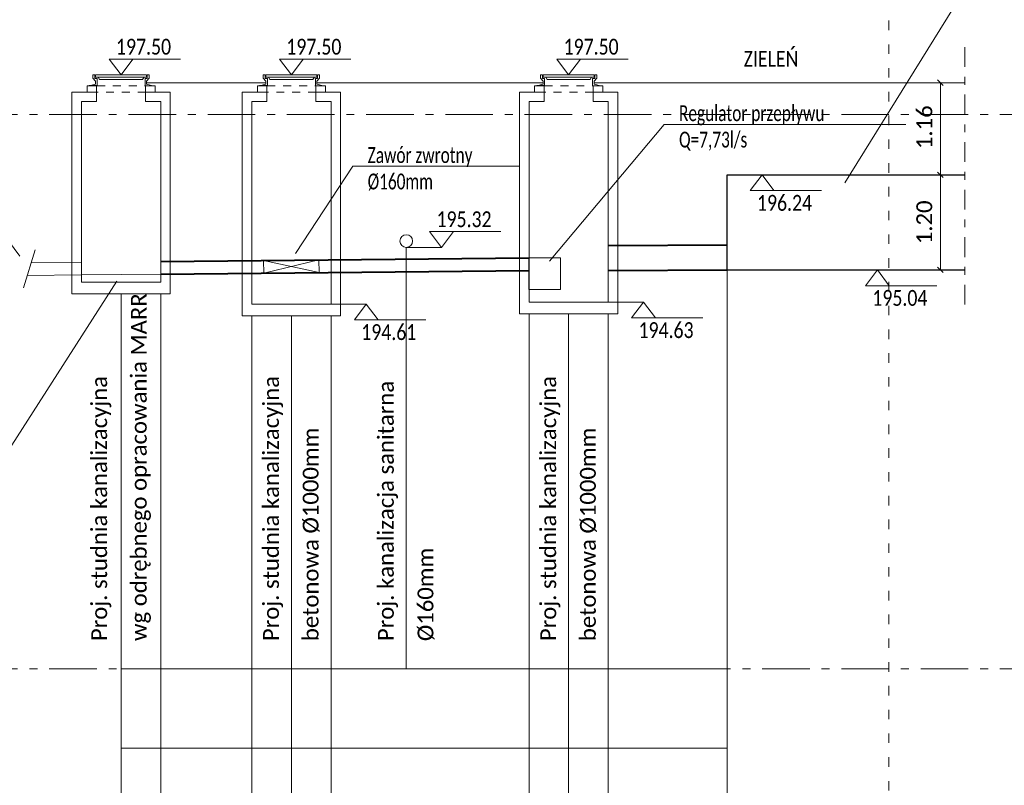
# Model space of a CAD drawing. Header units: millimetres. Extents: x -1212 to 8000, y -2 to 4191.
# Tile 8 of 28: x -962 to -949, y 189 to 198. Entities that reach past the tile are written whole.
import ezdxf
from ezdxf import colors
from ezdxf.entities.mleader import LeaderData, LeaderLine
from ezdxf.math import Vec2, Vec3

# ---------------------------------------------------------------- set-up
doc = ezdxf.new("R2010")
doc.units = ezdxf.units.MM
for name, pattern in [('ACAD_ISO03W100', [30, 12, -18]), ('ACAD_ISO10W100', [18, 12, -3, 0, -3]), ('DASHDOT', [1, 0.5, -0.25, 0, -0.25])]:
    doc.linetypes.add(name, pattern=pattern)
for name, color, linetype, lineweight in [('PRIMETECH - KAN_DESZCZ_INSTALACJA_ZEWN', 84, 'Continuous', 40), ('PRIMETECH - KONSTRUKCJA', 7, 'Continuous', 15), ('PRIMETECH - KOTY', 7, 'Continuous', 9), ('PRIMETECH - LINIE PROFILOWE', 7, 'Continuous', 15), ('PRIMETECH - OPISY', 7, 'Continuous', 9), ('PRIMETECH - TEREN', 252, 'Continuous', 15)]:
    doc.layers.add(name, color=color, linetype=linetype, lineweight=lineweight)
doc.layers.add('PRIMETECH - NDR--------------', color=6, linetype='Continuous', lineweight=20, plot=False)
doc.layers.add('PRIMETECH - P.P.', color=203, linetype='ACAD_ISO10W100', lineweight=15, plot=False)
doc.styles.add('DYN_DIM', font='arial.ttf')
doc.styles.get("Standard").update_dxf_attribs({"font": 'calibril.ttf'})
doc.dimstyles.new('2', dxfattribs={"dimtxt": 0.2, "dimasz": 0.07, "dimexe": 0, "dimexo": 0, "dimgap": 0.1, "dimtad": 1, "dimzin": 1, "dimdsep": 46, "dimtxsty": 'Standard', "dimblk": 'NONE', "dimcen": 2.5, "dimclrd": 256, "dimclre": 256, "dimclrt": 256, "dimadec": 0, "dimazin": 0, "dimtfac": 1, "dimtmove": 0, "dimatfit": 3, "dimfxl": 1.25, "dimlwd": 5, "dimlwe": 5, "dimarcsym": 0})

# ---------------------------------------------------------------- blocks, each defined once
blk = doc.blocks.new('_$0$_None')
blk = doc.blocks.new('_Oblique')
at = {"color": 0, "linetype": 'ByBlock', "lineweight": -2}
blk.add_line((-0.5, -0.5), (0.5, 0.5), dxfattribs=at)
blk = doc.blocks.new('*D8098')
at = {"layer": 'DEFPOINTS', "color": 0}
for p in [(-950.121, 196.238), (-950.121, 195.038), (-950.121, 195.038)]:
    blk.add_point(p, dxfattribs=at)
at = {"layer": 'PRIMETECH - LINIE PROFILOWE', "lineweight": 5, "ltscale": 2}
for p, q in [((-950.121, 196.238), (-950.121, 196.238)), ((-950.121, 196.238), (-950.121, 195.038)), ((-950.121, 195.038), (-950.121, 195.038))]:
    blk.add_line(p, q, dxfattribs=at)
at = {"layer": 'PRIMETECH - LINIE PROFILOWE', "lineweight": 5, "xscale": 0.07, "yscale": 0.07, "zscale": 0.07}
for p, rotation in [((-950.121, 196.238), 90), ((-950.121, 195.038), 270)]:
    blk.add_blockref('_Oblique', p, dxfattribs=dict(at, rotation=rotation))
at = {"layer": 'PRIMETECH - LINIE PROFILOWE', "ltscale": 2, "insert": (-950.324, 195.638), "char_height": 0.2, "attachment_point": 5, "rotation": 90}
blk.add_mtext('1.20', dxfattribs=at)
blk = doc.blocks.new('*D8100')
at = {"layer": 'DEFPOINTS', "color": 0}
for p in [(-950.121, 197.4), (-950.121, 196.238), (-950.121, 196.238)]:
    blk.add_point(p, dxfattribs=at)
at = {"layer": 'PRIMETECH - LINIE PROFILOWE', "lineweight": 5, "ltscale": 2}
for p, q in [((-950.121, 197.4), (-950.121, 197.4)), ((-950.121, 197.4), (-950.121, 196.238)), ((-950.121, 196.238), (-950.121, 196.238))]:
    blk.add_line(p, q, dxfattribs=at)
at = {"layer": 'PRIMETECH - LINIE PROFILOWE', "lineweight": 5, "xscale": 0.07, "yscale": 0.07, "zscale": 0.07}
for p, rotation in [((-950.121, 197.4), 90), ((-950.121, 196.238), 270)]:
    blk.add_blockref('_Oblique', p, dxfattribs=dict(at, rotation=rotation))
at = {"layer": 'PRIMETECH - LINIE PROFILOWE', "ltscale": 2, "insert": (-950.323, 196.838), "char_height": 0.2, "attachment_point": 5, "rotation": 90}
blk.add_mtext('1.16', dxfattribs=at)

msp = doc.modelspace()

# ---------------------------------------------------------------- linework, layer by layer
at = {"layer": 'PRIMETECH - KAN_DESZCZ_INSTALACJA_ZEWN', "ltscale": 2}
for p, q in [((-954.314, 195.346), (-952.814, 195.353)), ((-959.964, 195.144), (-955.316, 195.191)), ((-959.964, 194.984), (-955.314, 195.031)), ((-954.314, 195.031), (-952.814, 195.038))]:
    msp.add_line(p, q, dxfattribs=at)
at = {"layer": 'PRIMETECH - KAN_DESZCZ_INSTALACJA_ZEWN', "lineweight": 15, "ltscale": 2}
for p, q in [((-961.598, 195.128), (-960.964, 195.134)), ((-961.648, 194.967), (-960.964, 194.974))]:
    msp.add_line(p, q, dxfattribs=at)
at = {"layer": 'PRIMETECH - KONSTRUKCJA', "linetype": 'DASHDOT', "ltscale": 0.5}
msp.add_line((-949.814, 194.6), (-949.814, 197.973), dxfattribs=at)
at = {"layer": 'PRIMETECH - KONSTRUKCJA'}
for p, q in [((-960.796, 197.5), (-960.819, 197.5)), ((-960.819, 197.5), (-960.819, 197.456)), ((-960.819, 197.456), (-960.786, 197.422)), ((-960.796, 197.455), (-960.796, 197.5)), ((-960.767, 197.455), (-960.796, 197.455)), ((-960.786, 197.422), (-960.786, 197.382)), ((-960.767, 197.362), (-960.767, 197.455)), ((-960.161, 197.362), (-960.161, 197.455)), ((-960.161, 197.455), (-960.133, 197.455)), ((-960.109, 197.456), (-960.143, 197.422)), ((-960.143, 197.422), (-960.143, 197.382)), ((-960.133, 197.5), (-960.109, 197.5)), ((-960.133, 197.455), (-960.133, 197.5)), ((-960.109, 197.5), (-960.109, 197.456)), ((-958.646, 197.5), (-958.669, 197.5)), ((-958.669, 197.5), (-958.669, 197.456)), ((-958.669, 197.456), (-958.636, 197.422)), ((-958.646, 197.455), (-958.646, 197.5)), ((-958.617, 197.455), (-958.646, 197.455)), ((-958.636, 197.422), (-958.636, 197.382)), ((-958.617, 197.362), (-958.617, 197.455)), ((-958.011, 197.362), (-958.011, 197.455)), ((-958.011, 197.455), (-957.983, 197.455)), ((-957.959, 197.456), (-957.993, 197.422)), ((-957.993, 197.422), (-957.993, 197.382)), ((-957.983, 197.5), (-957.959, 197.5)), ((-957.983, 197.455), (-957.983, 197.5)), ((-957.959, 197.5), (-957.959, 197.456)), ((-955.146, 197.5), (-955.169, 197.5)), ((-955.169, 197.5), (-955.169, 197.456)), ((-955.169, 197.456), (-955.136, 197.422)), ((-955.146, 197.455), (-955.146, 197.5)), ((-955.117, 197.455), (-955.146, 197.455)), ((-955.136, 197.422), (-955.136, 197.382)), ((-955.117, 197.362), (-955.117, 197.455)), ((-954.511, 197.362), (-954.511, 197.455)), ((-954.511, 197.455), (-954.483, 197.455)), ((-954.459, 197.456), (-954.493, 197.422)), ((-954.493, 197.422), (-954.493, 197.382)), ((-954.483, 197.5), (-954.459, 197.5)), ((-954.483, 197.455), (-954.483, 197.5)), ((-954.459, 197.5), (-954.459, 197.456)), ((-961.084, 194.734), (-961.084, 197.282)), ((-960.786, 197.382), (-960.866, 197.362)), ((-960.866, 197.362), (-960.767, 197.362)), ((-960.774, 197.282), (-960.774, 197.162)), ((-960.161, 197.362), (-960.063, 197.362)), ((-960.161, 197.362), (-960.063, 197.362)), ((-960.154, 197.282), (-960.154, 197.162)), ((-960.143, 197.382), (-960.063, 197.362)), ((-959.844, 194.734), (-959.844, 197.282)), ((-958.934, 194.456), (-958.934, 197.282)), ((-958.636, 197.382), (-958.716, 197.362)), ((-958.716, 197.362), (-958.617, 197.362)), ((-958.624, 197.282), (-958.624, 197.162)), ((-958.011, 197.362), (-957.913, 197.362)), ((-958.011, 197.362), (-957.913, 197.362)), ((-958.004, 197.282), (-958.004, 197.162)), ((-957.993, 197.382), (-957.913, 197.362)), ((-957.694, 194.456), (-957.694, 197.282)), ((-955.434, 194.481), (-955.434, 197.282)), ((-955.136, 197.382), (-955.216, 197.362)), ((-955.216, 197.362), (-955.117, 197.362)), ((-955.124, 197.282), (-955.124, 197.162)), ((-954.511, 197.362), (-954.413, 197.362)), ((-954.511, 197.362), (-954.413, 197.362)), ((-954.504, 197.282), (-954.504, 197.162)), ((-954.493, 197.382), (-954.413, 197.362)), ((-954.194, 194.481), (-954.194, 197.282)), ((-960.964, 194.884), (-960.964, 197.162)), ((-959.964, 194.884), (-959.964, 197.162)), ((-958.814, 194.606), (-958.814, 197.162)), ((-957.814, 194.606), (-957.814, 197.162)), ((-955.314, 194.631), (-955.314, 197.162)), ((-954.314, 194.631), (-954.314, 197.162)), ((-957.964, 195.004), (-958.666, 195.157)), ((-958.664, 194.997), (-957.966, 195.164)), ((-960.964, 194.974), (-959.964, 194.984)), ((-960.964, 194.884), (-959.964, 194.884)), ((-961.084, 194.734), (-959.844, 194.734))]:
    msp.add_line(p, q, dxfattribs=at)
at = {"layer": 'PRIMETECH - KONSTRUKCJA', "lineweight": 9}
for p, q in [((-960.754, 197.47), (-960.735, 197.442)), ((-960.194, 197.442), (-960.735, 197.442)), ((-960.174, 197.47), (-960.194, 197.442)), ((-958.604, 197.47), (-958.585, 197.442)), ((-958.044, 197.442), (-958.585, 197.442)), ((-958.024, 197.47), (-958.044, 197.442)), ((-955.104, 197.47), (-955.085, 197.442)), ((-954.544, 197.442), (-955.085, 197.442)), ((-954.524, 197.47), (-954.544, 197.442))]:
    msp.add_line(p, q, dxfattribs=at)
at = {"layer": 'PRIMETECH - KONSTRUKCJA', "lineweight": 25}
for p, q in [((-960.767, 197.362), (-960.866, 197.362)), ((-958.617, 197.362), (-958.716, 197.362)), ((-955.117, 197.362), (-955.216, 197.362))]:
    msp.add_line(p, q, dxfattribs=at)
at = {"layer": 'PRIMETECH - KONSTRUKCJA', "color": 252, "linetype": 'ACAD_ISO03W100', "lineweight": 5, "ltscale": 0.003}
for p, q in [((-960.154, 197.282), (-960.774, 197.282)), ((-960.767, 197.362), (-960.161, 197.362)), ((-958.004, 197.282), (-958.624, 197.282)), ((-958.617, 197.362), (-958.011, 197.362)), ((-954.504, 197.282), (-955.124, 197.282)), ((-955.117, 197.362), (-954.511, 197.362))]:
    msp.add_line(p, q, dxfattribs=at)
at = {"layer": 'PRIMETECH - KONSTRUKCJA', "lineweight": 30}
for p, q in [((-952.814, 196.238), (-949.814, 196.238)), ((-952.814, 195.038), (-952.814, 196.238)), ((-952.814, 195.038), (-949.814, 195.038))]:
    msp.add_line(p, q, dxfattribs=at)
at = {"layer": 'PRIMETECH - KONSTRUKCJA'}
for points in [[(-960.787, 197.5), (-960.787, 197.47), (-960.142, 197.47), (-960.142, 197.5)], [(-958.637, 197.5), (-958.637, 197.47), (-957.992, 197.47), (-957.992, 197.5)], [(-955.137, 197.5), (-955.137, 197.47), (-954.492, 197.47), (-954.492, 197.5)], [(-960.774, 197.282), (-960.894, 197.282), (-960.894, 197.362), (-960.774, 197.362)], [(-960.154, 197.282), (-960.034, 197.282), (-960.034, 197.362), (-960.154, 197.362)], [(-958.624, 197.282), (-958.744, 197.282), (-958.744, 197.362), (-958.624, 197.362)], [(-958.004, 197.282), (-957.884, 197.282), (-957.884, 197.362), (-958.004, 197.362)], [(-955.124, 197.282), (-955.244, 197.282), (-955.244, 197.362), (-955.124, 197.362)], [(-954.504, 197.282), (-954.384, 197.282), (-954.384, 197.362), (-954.504, 197.362)], [(-958.666, 195.157), (-957.966, 195.164), (-957.964, 195.004), (-958.664, 194.997)]]:
    msp.add_lwpolyline(points, close=True, dxfattribs=at)
at = {"layer": 'PRIMETECH - KOTY'}
for p, q in [((-960.614, 197.7), (-959.714, 197.7)), ((-958.464, 197.7), (-957.564, 197.7)), ((-954.964, 197.7), (-954.064, 197.7)), ((-952.522, 196.038), (-951.622, 196.038)), ((-956.569, 195.522), (-955.669, 195.522)), ((-956.864, 195.322), (-956.419, 195.322)), ((-951.067, 194.838), (-950.167, 194.838)), ((-957.814, 194.606), (-957.369, 194.606)), ((-954.314, 194.631), (-953.869, 194.631)), ((-957.519, 194.406), (-956.619, 194.406)), ((-954.019, 194.431), (-953.119, 194.431))]:
    msp.add_line(p, q, dxfattribs=at)
for points in [[(-960.614, 197.7), (-960.464, 197.5), (-960.314, 197.7)], [(-958.464, 197.7), (-958.314, 197.5), (-958.164, 197.7)], [(-954.964, 197.7), (-954.814, 197.5), (-954.664, 197.7)], [(-952.522, 196.038), (-952.372, 196.238), (-952.222, 196.038)], [(-956.569, 195.522), (-956.419, 195.322), (-956.269, 195.522)], [(-951.067, 194.838), (-950.917, 195.038), (-950.767, 194.838)], [(-957.519, 194.406), (-957.369, 194.606), (-957.219, 194.406)], [(-954.019, 194.431), (-953.869, 194.631), (-953.719, 194.431)]]:
    msp.add_lwpolyline(points, close=True, dxfattribs=at)
at = {"layer": 'PRIMETECH - LINIE PROFILOWE', "ltscale": 2}
for p, q in [((-961.084, 197.282), (-960.774, 197.282)), ((-960.154, 197.282), (-959.844, 197.282)), ((-958.934, 197.282), (-958.624, 197.282)), ((-958.004, 197.282), (-957.694, 197.282)), ((-955.434, 197.282), (-955.124, 197.282)), ((-954.504, 197.282), (-954.194, 197.282)), ((-960.964, 197.162), (-960.774, 197.162)), ((-960.154, 197.162), (-959.964, 197.162)), ((-958.814, 197.162), (-958.624, 197.162)), ((-958.004, 197.162), (-957.814, 197.162)), ((-955.314, 197.162), (-955.124, 197.162)), ((-954.504, 197.162), (-954.314, 197.162)), ((-961.547, 195.29), (-961.697, 194.813)), ((-952.814, 195.2), (-952.814, 182)), ((-960.464, 194.734), (-960.464, 182)), ((-959.964, 194.734), (-959.964, 182)), ((-958.814, 194.606), (-957.814, 194.606)), ((-955.314, 194.631), (-954.314, 194.631)), ((-958.934, 194.456), (-957.694, 194.456)), ((-958.814, 194.456), (-958.814, 182)), ((-958.314, 194.456), (-958.314, 182)), ((-957.814, 194.456), (-957.814, 182)), ((-955.434, 194.481), (-954.194, 194.481)), ((-955.314, 194.481), (-955.314, 182)), ((-954.814, 194.481), (-954.814, 182)), ((-954.314, 194.481), (-954.314, 182))]:
    msp.add_line(p, q, dxfattribs=at)
at = {"layer": 'PRIMETECH - LINIE PROFILOWE', "color": 38, "ltscale": 2}
msp.add_line((-956.864, 195.322), (-956.864, 190), dxfattribs=at)
at = {"layer": 'PRIMETECH - LINIE PROFILOWE'}
for p, q in [((-952.814, 190), (-960.464, 190)), ((-952.814, 189), (-960.464, 189))]:
    msp.add_line(p, q, dxfattribs=at)
at = {"layer": 'PRIMETECH - LINIE PROFILOWE', "ltscale": 2}
msp.add_lwpolyline([(-955.316, 195.191), (-954.916, 195.191), (-954.916, 194.791), (-955.316, 194.791)], close=True, dxfattribs=at)
at = {"layer": 'PRIMETECH - LINIE PROFILOWE', "color": 38, "ltscale": 2}
msp.add_circle((-956.864, 195.402), 0.08, dxfattribs=at)
at = {"layer": 'PRIMETECH - NDR--------------', "linetype": 'ACAD_ISO03W100', "ltscale": 0.01}
msp.add_line((-950.77, 178.865), (-950.77, 207.365), dxfattribs=at)
at = {"layer": 'PRIMETECH - P.P.', "ltscale": 0.05}
for p, q in [((-851.77, 197), (-1211.77, 197)), ((-851.77, 190), (-1211.77, 190))]:
    msp.add_line(p, q, dxfattribs=at)
at = {"layer": 'PRIMETECH - TEREN', "ltscale": 2}
for p, q in [((-958.636, 197.4), (-960.143, 197.4)), ((-955.136, 197.4), (-957.993, 197.4)), ((-949.814, 197.4), (-954.493, 197.4))]:
    msp.add_line(p, q, dxfattribs=at)

# ---------------------------------------------------------------- texts
at = {"layer": 'PRIMETECH - OPISY', "ltscale": 10, "width": 0.8}
for s, p in [('197.50', (-960.528, 197.755)), ('197.50', (-958.378, 197.755)), ('197.50', (-954.878, 197.755)), ('ZIELEŃ', (-952.604, 197.603)), ('196.24', (-952.436, 195.784)), ('195.32', (-956.482, 195.577)), ('195.04', (-950.98, 194.584)), ('194.61', (-957.432, 194.152)), ('194.63', (-953.932, 194.177))]:
    msp.add_text(s, height=0.2, dxfattribs=at).set_placement(p)
at = {"layer": 'PRIMETECH - OPISY', "char_height": 0.2, "width": 5.01329, "attachment_point": 4, "rotation": 90}
for s, insert in [('\\pxql,sm1.5;Proj. studnia kanalizacyjna\\Pwg odrębnego opracowania MARR', (-960.464, 190.351)), ('\\pxql,sm1.5;Proj. studnia kanalizacyjna\\Pbetonowa %%C1000mm', (-958.314, 190.351)), ('\\pxql,sm1.5;Proj. kanalizacja sanitarna\\P%%C160mm', (-956.864, 190.351)), ('\\pxql,sm1.5;Proj. studnia kanalizacyjna\\Pbetonowa %%C1000mm', (-954.814, 190.351))]:
    msp.add_mtext(s, dxfattribs=dict(at, insert=insert))

# ---------------------------------------------------------------- dimensions: what is measured, and where the dimension line sits
at = {"layer": 'PRIMETECH - LINIE PROFILOWE', "ltscale": 2}
for base, p1, p2, picture, middle in [((-950.121, 196.238), (-950.121, 197.4), (-950.121, 196.238), '*D8100', (-950.121, 196.838)), ((-950.121, 195.038), (-950.121, 196.238), (-950.121, 195.038), '*D8098', (-950.121, 195.638))]:
    dim = msp.add_linear_dim(base=base, p1=p1, p2=p2, angle=90, dimstyle='2', override={"dimblk1": 'Oblique', "dimblk2": 'Oblique', "dimsah": 1}, dxfattribs=at)
    dim.commit()
    dim.dimension.update_dxf_attribs({"geometry": picture, "text_midpoint": middle, "dimtype": 160})

# ---------------------------------------------------------------- leaders
at = {"layer": 'PRIMETECH - OPISY', "ltscale": 10}
ml = msp.add_multileader_mtext('Standard', dxfattribs=at)
ml.set_content('\\fCalibri Light|b0|i0|c238;\\W0.7;Proj. bateria 6 zbiorników retencyjnych o średnicy 1,2m,\\Pdługości 12,0m i  pojemności 13,5m3 każdy - łącznie 81m3', color=256, style='DYN_DIM')
ml.set_leader_properties(color=256, linetype='ByLayer', lineweight=-1)
ml.set_arrow_properties(name='_$0$_None')
ml.build(insert=Vec2(0, 0))
ml.multileader.update_dxf_attribs({"has_text_frame": 1, "text_left_attachment_type": 6, "text_right_attachment_type": 6, "dogleg_length": 0.108, "arrow_head_size": 0.1})
ctx = ml.context
ctx.base_point, ctx.char_height, ctx.arrow_head_size, ctx.landing_gap_size, ctx.plane_origin = Vec3(-948.619, 200.27), 0.2, 0.1, 0.04, Vec3(-976.82, 181.447)
ctx.left_attachment, ctx.right_attachment = 6, 6
notes = []
notes.append((ctx, [(0, (1, 1, 0), (-948.767, 200.27), (1, 0), 0.148, [(0, [(-951.38, 196.052)], 0, [])])]))
ctx.mtext.insert, ctx.mtext.width, ctx.mtext.flow_direction = Vec3(-948.579, 200.526), 3998.67654, 5
ml = msp.add_multileader_mtext('Standard', dxfattribs=at)
ml.set_content('\\fCalibri Light|b0|i0|c238;\\W0.7;Taśma ostrzegawcza koloru niebieskiego', color=256, style='DYN_DIM')
ml.set_leader_properties(color=256, linetype='ByLayer', lineweight=-1)
ml.set_arrow_properties(name='_$0$_None')
ml.build(insert=Vec2(0, 0))
ml.multileader.update_dxf_attribs({"has_text_frame": 1, "text_left_attachment_type": 6, "text_right_attachment_type": 6, "dogleg_length": 0.108, "arrow_head_size": 0.1})
ctx = ml.context
ctx.base_point, ctx.char_height, ctx.arrow_head_size, ctx.landing_gap_size, ctx.plane_origin = Vec3(-1191.599, 199.571, -225.442), 0.2, 0.1, 0.04, Vec3(-1218.649, 180.749, -225.442)
ctx.left_attachment, ctx.right_attachment = 6, 6
notes.append((ctx, [(0, (1, 1, 0), (-1191.747, 199.571, -225.442), (1, 0), 0.148, [(0, [(-1192.81, 196.6, -225.442)], 0, [])])]))
ctx.mtext.insert, ctx.mtext.width, ctx.mtext.flow_direction = Vec3(-1191.559, 199.828, -225.442), 3998.67654, 5
ml = msp.add_multileader_mtext('Standard', dxfattribs=at)
ml.set_content('\\fCalibri Light|b0|i0|c238;\\W0.7;Ciąg dalszy wg odrębnego\\Popracowania MAAR', color=256, style='DYN_DIM')
ml.set_leader_properties(color=256, linetype='ByLayer', lineweight=-1)
ml.set_arrow_properties(name='_$0$_None')
ml.build(insert=Vec2(0, 0))
ml.multileader.update_dxf_attribs({"has_text_frame": 1, "text_left_attachment_type": 6, "text_right_attachment_type": 6, "dogleg_length": 0.108, "arrow_head_size": 0.1})
ctx = ml.context
ctx.base_point, ctx.char_height, ctx.arrow_head_size, ctx.landing_gap_size, ctx.plane_origin = Vec3(-1203.831, 197.302), 0.2, 0.1, 0.04, Vec3(-1232.032, 178.479)
ctx.left_attachment, ctx.right_attachment = 6, 6
notes.append((ctx, [(0, (1, 1, 0), (-1201.338, 197.302), (-1, 0), 0.148, [(0, [(-1200.143, 196.3)], 0, [])])]))
ctx.mtext.insert, ctx.mtext.width, ctx.mtext.flow_direction = Vec3(-1203.791, 197.558), 3998.67654, 5
ml = msp.add_multileader_mtext('Standard', dxfattribs=at)
ml.set_content('\\fCalibri Light|b0|i0|c238;\\W0.7;Regulator przepływu\\PQ=7,73l/s', color=256, style='DYN_DIM')
ml.set_leader_properties(color=256, linetype='ByLayer', lineweight=-1)
ml.set_arrow_properties(name='_$0$_None')
ml.build(insert=Vec2(0, 0))
ml.multileader.update_dxf_attribs({"has_text_frame": 1, "text_left_attachment_type": 6, "text_right_attachment_type": 6, "dogleg_length": 0.108, "arrow_head_size": 0.1})
ctx = ml.context
ctx.base_point, ctx.char_height, ctx.arrow_head_size, ctx.landing_gap_size, ctx.plane_origin = Vec3(-953.461, 196.871), 0.2, 0.1, 0.04, Vec3(-981.662, 178.048)
ctx.left_attachment, ctx.right_attachment = 6, 6
notes.append((ctx, [(0, (1, 1, 0), (-953.609, 196.871), (1, 0), 0.148, [(0, [(-955.122, 195.073)], 0, [])])]))
ctx.mtext.insert, ctx.mtext.width, ctx.mtext.flow_direction = Vec3(-953.421, 197.116), 3998.67654, 5
ml = msp.add_multileader_mtext('Standard', dxfattribs=at)
ml.set_content('\\fCalibri Light|b0|i0|c238;\\W0.7;Ciąg dalszy wg odrębnego\\Popracowania MAAR', color=256, style='DYN_DIM')
ml.set_leader_properties(color=256, linetype='ByLayer', lineweight=-1)
ml.set_arrow_properties(name='_$0$_None')
ml.build(insert=Vec2(0, 0))
ml.multileader.update_dxf_attribs({"has_text_frame": 1, "text_left_attachment_type": 6, "text_right_attachment_type": 6, "dogleg_length": 0.108, "arrow_head_size": 0.1})
ctx = ml.context
ctx.base_point, ctx.char_height, ctx.arrow_head_size, ctx.landing_gap_size, ctx.plane_origin = Vec3(-965.23, 196.551), 0.2, 0.1, 0.04, Vec3(-993.43, 177.728)
ctx.left_attachment, ctx.right_attachment = 6, 6
notes.append((ctx, [(0, (1, 1, 0), (-962.737, 196.551), (-1, 0), 0.148, [(0, [(-961.681, 195.129)], 0, [])])]))
ctx.mtext.insert, ctx.mtext.width, ctx.mtext.flow_direction = Vec3(-965.19, 196.807), 3998.67654, 5
ml = msp.add_multileader_mtext('Standard', dxfattribs=at)
ml.set_content('\\fCalibri Light|b0|i0|c238;\\W0.7;Ciąg dalszy wg odrębnego\\Popracowania MAAR', color=256, style='DYN_DIM')
ml.set_leader_properties(color=256, linetype='ByLayer', lineweight=-1)
ml.set_arrow_properties(name='_$0$_None')
ml.build(insert=Vec2(0, 0))
ml.multileader.update_dxf_attribs({"has_text_frame": 1, "text_left_attachment_type": 6, "text_right_attachment_type": 6, "dogleg_length": 0.108, "arrow_head_size": 0.1})
ctx = ml.context
ctx.base_point, ctx.char_height, ctx.arrow_head_size, ctx.landing_gap_size, ctx.plane_origin = Vec3(-1087.63, 196.399), 0.2, 0.1, 0.04, Vec3(-1115.83, 177.576)
ctx.left_attachment, ctx.right_attachment = 6, 6
notes.append((ctx, [(0, (1, 1, 0), (-1085.137, 196.399), (-1, 0), 0.148, [(0, [(-1083.941, 195.397)], 0, [])])]))
ctx.mtext.insert, ctx.mtext.width, ctx.mtext.flow_direction = Vec3(-1087.59, 196.655), 3998.67654, 5
ml = msp.add_multileader_mtext('Standard', dxfattribs=at)
ml.set_content('\\fCalibri Light|b0|i0|c238;\\W0.7;Zawór zwrotny\\P%%C160mm', color=256, style='DYN_DIM')
ml.set_leader_properties(color=256, linetype='ByLayer', lineweight=-1)
ml.set_arrow_properties(name='_$0$_None')
ml.build(insert=Vec2(0, 0))
ml.multileader.update_dxf_attribs({"has_text_frame": 1, "text_left_attachment_type": 6, "text_right_attachment_type": 6, "dogleg_length": 0.108, "arrow_head_size": 0.1})
ctx = ml.context
ctx.base_point, ctx.char_height, ctx.arrow_head_size, ctx.landing_gap_size, ctx.plane_origin = Vec3(-957.391, 196.347), 0.2, 0.1, 0.04, Vec3(-985.591, 177.524)
ctx.left_attachment, ctx.right_attachment = 6, 6
notes.append((ctx, [(0, (1, 1, 0), (-957.538, 196.347), (1, 0), 0.148, [(0, [(-958.316, 195.161)], 0, [])])]))
ctx.mtext.insert, ctx.mtext.width, ctx.mtext.flow_direction = Vec3(-957.351, 196.587), 3998.67654, 5
ml = msp.add_multileader_mtext('Standard', dxfattribs=at)
ml.set_content('\\fCalibri Light|b0|i0|c238;\\W0.7;Ciąg dalszy wg instalacji\\Pwewnętrznej kontenera', color=256, style='DYN_DIM')
ml.set_leader_properties(color=256, linetype='ByLayer', lineweight=-1)
ml.set_arrow_properties(name='_$0$_None')
ml.build(insert=Vec2(0, 0))
ml.multileader.update_dxf_attribs({"has_text_frame": 1, "text_left_attachment_type": 6, "text_right_attachment_type": 6, "dogleg_length": 0.108, "arrow_head_size": 0.1})
ctx = ml.context
ctx.base_point, ctx.char_height, ctx.arrow_head_size, ctx.landing_gap_size, ctx.plane_origin = Vec3(-1012.982, 195.921), 0.2, 0.1, 0.04, Vec3(-1041.182, 177.099)
ctx.left_attachment, ctx.right_attachment = 6, 6
notes.append((ctx, [(0, (1, 1, 0), (-1013.13, 195.921), (1, 0), 0.148, [(0, [(-1014.012, 196.363)], 0, [])])]))
ctx.mtext.insert, ctx.mtext.width, ctx.mtext.flow_direction = Vec3(-1012.942, 196.178), 3998.67654, 5
ml = msp.add_multileader_mtext('Standard', dxfattribs=at)
ml.set_content('\\fCalibri Light|b0|i0|c238;\\W0.7;Przejście szczelne', color=256, style='DYN_DIM')
ml.set_leader_properties(color=256, linetype='ByLayer', lineweight=-1)
ml.set_arrow_properties(name='_$0$_None')
ml.build(insert=Vec2(0, 0))
ml.multileader.update_dxf_attribs({"has_text_frame": 1, "text_left_attachment_type": 6, "text_right_attachment_type": 6, "dogleg_length": 0.108, "arrow_head_size": 0.1})
ctx = ml.context
ctx.base_point, ctx.char_height, ctx.arrow_head_size, ctx.landing_gap_size, ctx.plane_origin = Vec3(-1198.897, 195.047), 0.2, 0.1, 0.04, Vec3(-1225.947, 176.224)
ctx.left_attachment, ctx.right_attachment = 6, 6
notes.append((ctx, [(0, (1, 1, 0), (-1199.045, 195.047), (1, 0), 0.148, [(0, [(-1199.898, 196.195)], 0, [])])]))
ctx.mtext.insert, ctx.mtext.width, ctx.mtext.flow_direction = Vec3(-1198.857, 195.303), 3998.67654, 5
ml = msp.add_multileader_mtext('Standard', dxfattribs=at)
ml.set_content('\\fCalibri Light|b0|i0|c238;\\W0.7;Układ wodomierza wg\\Podrębnego opracowania MAAR', color=256, style='DYN_DIM')
ml.set_leader_properties(color=256, linetype='ByLayer', lineweight=-1)
ml.set_arrow_properties(name='_$0$_None')
ml.build(insert=Vec2(0, 0))
ml.multileader.update_dxf_attribs({"has_text_frame": 1, "text_left_attachment_type": 6, "text_right_attachment_type": 6, "dogleg_length": 0.108, "arrow_head_size": 0.1})
ctx = ml.context
ctx.base_point, ctx.char_height, ctx.arrow_head_size, ctx.landing_gap_size, ctx.plane_origin = Vec3(-1204.556, 194.784), 0.2, 0.1, 0.04, Vec3(-1231.606, 175.962)
ctx.left_attachment, ctx.right_attachment = 6, 6
notes.append((ctx, [(0, (1, 1, 0), (-1201.584, 194.784), (-1, 0), 0.148, [(0, [(-1200.433, 196.098)], 0, [])])]))
ctx.mtext.insert, ctx.mtext.width, ctx.mtext.flow_direction = Vec3(-1204.516, 195.041), 3998.67654, 5
at = {"layer": 'PRIMETECH - OPISY', "color": 1, "ltscale": 10}
ml = msp.add_multileader_mtext('Standard', dxfattribs=at)
ml.set_content('\\fCalibri Light|b0|i0|c238;\\W0.7;Przed rozpoczęciem robót\\Pzweryfikować rzędną dna studni', color=256, style='DYN_DIM')
ml.set_leader_properties(color=256, linetype='ByLayer', lineweight=-1)
ml.set_arrow_properties(name='_$0$_None')
ml.build(insert=Vec2(0, 0))
ml.multileader.update_dxf_attribs({"has_text_frame": 1, "text_left_attachment_type": 6, "text_right_attachment_type": 6, "dogleg_length": 0.108, "arrow_head_size": 0.1})
ctx = ml.context
ctx.base_point, ctx.char_height, ctx.arrow_head_size, ctx.landing_gap_size, ctx.plane_origin = Vec3(-1085.801, 193.549), 0.2, 0.1, 0.04, Vec3(-1112.981, 174.726)
ctx.left_attachment, ctx.right_attachment = 6, 6
notes.append((ctx, [(0, (1, 1, 0), (-1082.762, 193.549), (-1, 0), 0.148, [(0, [(-1080.464, 195.108)], 0, [])])]))
ctx.mtext.insert, ctx.mtext.width, ctx.mtext.flow_direction = Vec3(-1085.761, 193.805), 3998.67654, 5
ml = msp.add_multileader_mtext('Standard', dxfattribs=at)
ml.set_content('\\fCalibri Light|b0|i0|c238;\\W0.7;Przed rozpoczęciem robót\\Pzweryfikować rzędną dna studni', color=256, style='DYN_DIM')
ml.set_leader_properties(color=256, linetype='ByLayer', lineweight=-1)
ml.set_arrow_properties(name='_$0$_None')
ml.build(insert=Vec2(0, 0))
ml.multileader.update_dxf_attribs({"has_text_frame": 1, "text_left_attachment_type": 6, "text_right_attachment_type": 6, "dogleg_length": 0.108, "arrow_head_size": 0.1})
ctx = ml.context
ctx.base_point, ctx.char_height, ctx.arrow_head_size, ctx.landing_gap_size, ctx.plane_origin = Vec3(-965.111, 192.471), 0.2, 0.1, 0.04, Vec3(-992.291, 173.648)
ctx.left_attachment, ctx.right_attachment = 6, 6
notes.append((ctx, [(0, (1, 1, 0), (-962.072, 192.471), (-1, 0), 0.148, [(0, [(-960.464, 194.979)], 0, [])])]))
ctx.mtext.insert, ctx.mtext.width, ctx.mtext.flow_direction = Vec3(-965.071, 192.727), 3998.67654, 5
for ctx, leaders in notes:
    for number, flags, end, landing, length, lines in leaders:
        leader = LeaderData()
        leader.index, (leader.has_last_leader_line, leader.has_dogleg_vector, leader.attachment_direction) = number, flags
        leader.last_leader_point, leader.dogleg_vector, leader.dogleg_length = Vec3(end), Vec3(landing), length
        for number, points, colour, breaks in lines:
            line = LeaderLine()
            line.index, line.vertices, line.color, line.breaks = number, Vec3.list(points), colors.encode_raw_color(colour), breaks
            leader.lines.append(line)
        ctx.leaders.append(leader)

doc.saveas('drawing.dxf')
